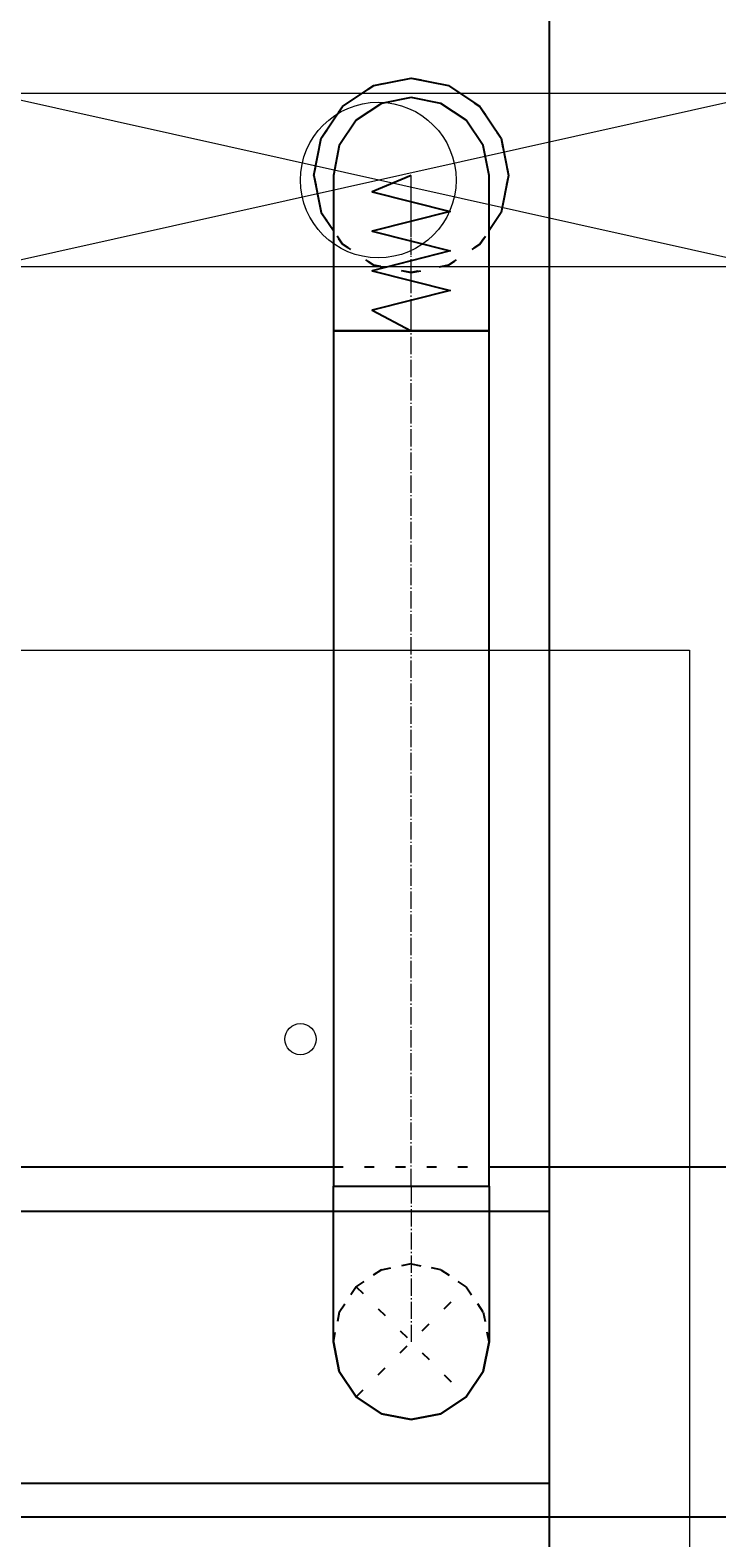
# Model space of a CAD drawing. Header units: centimetres. Extents: x -228435 to 46820, y -89367 to 152985.
# Tile 72 of 256: x -23987 to -23105, y 18259 to 20197. Entities that reach past the tile are written whole.
import ezdxf

# ---------------------------------------------------------------- set-up
doc = ezdxf.new("R2010")
doc.units = ezdxf.units.CM
doc.header["$LTSCALE"] = 50
doc.header["$PDMODE"] = 35
doc.header["$PDSIZE"] = 0.1
for name, pattern in [('CADVENT_CENTERLINE', [9.9, 7.4, -1, 0.5, -1]), ('CADVENT_HIDDEN', [0.8, 0.25, -0.55]), ('Kondygnacja  -0_5$0$HIDDEN', [9.525, 6.35, -3.175]), ('Kondygnacja  -0_5$0$HIDDEN2', [4.7625, 3.175, -1.5875])]:
    doc.linetypes.add(name, pattern=pattern)
doc.layers.get('0').update_dxf_attribs({"color": 8})
doc.layers.get('DEFPOINTS').update_dxf_attribs({"color": 8})
for name, color, linetype in [('01-103-Went PP_poziom-0_5$0$L_Nawiew', 250, 'Continuous'), ('bgde-nawiewDETAILS', 1, 'Continuous'), ('bgde-nawiewEXP', 250, 'Continuous'), ('bgde-nawiewHIDDEN', 250, 'Continuous'), ('Kondygnacja  -0_5$0$ARCH_KONSTR_POWYŻEJ RZUTU', 8, 'Kondygnacja  -0_5$0$HIDDEN'), ('Kondygnacja  -0_5$0$ARCH_KONSTR_POWYŻEJ RZUTU_IST', 8, 'Kondygnacja  -0_5$0$HIDDEN2')]:
    doc.layers.add(name, color=color, linetype=linetype)
for name, color, linetype, lineweight in [('bgde-nawiewCEN', 7, 'Continuous', 13), ('bgde_nawiewnik', 11, 'Continuous', 5), ('Kondygnacja  -0_5$0$ARCH_INFO_WYMIARY', 8, 'Continuous', 9), ('SU Lampy kwadratowe  -05$0$ARCH_SUFITY_PODWIESZANE', 8, 'Continuous', 9)]:
    doc.layers.add(name, color=color, linetype=linetype, lineweight=lineweight)
doc.styles.add('Kondygnacja  -0_5$0$Romans', font='Romans.shx', dxfattribs={"width": 0.7})
doc.dimstyles.new('Kondygnacja  -0_5$0$Wymiary 1-100', dxfattribs={"dimtxt": 12, "dimasz": 10, "dimexe": 5, "dimexo": 0, "dimgap": 4, "dimtad": 1, "dimrnd": 0.5, "dimzin": 12, "dimdsep": 46, "dimtxsty": 'Kondygnacja  -0_5$0$Romans', "dimblk": 'Kondygnacja  -0_5$0$_Oblique', "dimcen": 10, "dimdle": 10, "dimclrt": 55, "dimazin": 0, "dimtfac": 1, "dimtmove": 1, "dimatfit": 3, "dimfxl": 8, "dimfxlon": 1, "dimtolj": 1, "dimtzin": 0, "dimarcsym": 0})

# ---------------------------------------------------------------- blocks, each defined once
blk = doc.blocks.new('SU Lampy kwadratowe  -05$0$moduł sufitu')
at = {"layer": 'SU Lampy kwadratowe  -05$0$ARCH_SUFITY_PODWIESZANE'}
blk.add_lwpolyline([(360, -360), (540, -360), (540, -540), (360, -540)], close=True, dxfattribs=at)
blk.add_circle((490, -410), 2, dxfattribs=at)
blk = doc.blocks.new('SU Lampy kwadratowe  -05')
at = {"layer": 'SU Lampy kwadratowe  -05$0$ARCH_SUFITY_PODWIESZANE'}
blk.add_blockref('SU Lampy kwadratowe  -05$0$moduł sufitu', (9260, 6800), dxfattribs=at)
blk = doc.blocks.new('Kondygnacja  -0_5$0$konstrukcja istniejąca -0.5')
at = {"layer": 'Kondygnacja  -0_5$0$ARCH_KONSTR_POWYŻEJ RZUTU_IST', "ltscale": 10}
for points in [[(9782, 6225), (9782, 7375)], [(8738, 6367.89), (9782, 6367.89)], [(9782, 6332.89), (8738, 6332.89)]]:
    blk.add_lwpolyline(points, dxfattribs=at)
blk = doc.blocks.new('Kondygnacja  -0_5$0$_Oblique')
at = {"color": 0, "linetype": 'ByBlock', "lineweight": -2}
blk.add_line((-0.5, -0.5), (0.5, 0.5), dxfattribs=at)
blk = doc.blocks.new('*D212')
at = {"layer": 'DEFPOINTS', "color": 0}
for p in [(-30586.3, 81900), (-30681.1, 12489.5), (9064, 12489.5)]:
    blk.add_point(p, dxfattribs=at)
at = {"layer": 'Kondygnacja  -0_5$0$ARCH_INFO_WYMIARY', "color": 0, "lineweight": -2}
for p, q in [((-30673.1, 81900), (-30686.1, 81900)), ((-30681.1, 81910), (-30681.1, 12479.5)), ((-30673.1, 12489.5), (-30686.1, 12489.5))]:
    blk.add_line(p, q, dxfattribs=at)
at = {"layer": 'Kondygnacja  -0_5$0$ARCH_INFO_WYMIARY', "color": 0, "lineweight": -2, "xscale": 10, "yscale": 10, "zscale": 10}
for p, rotation in [((-30681.1, 81900), 90), ((-30681.1, 12489.5), 270)]:
    blk.add_blockref('Kondygnacja  -0_5$0$_Oblique', p, dxfattribs=dict(at, rotation=rotation))
at = {"layer": 'Kondygnacja  -0_5$0$ARCH_INFO_WYMIARY', "color": 55, "insert": (-30691.1, 47194.8), "char_height": 12, "attachment_point": 5, "rotation": 90, "style": 'Kondygnacja  -0_5$0$Romans'}
blk.add_mtext('\\A1;69410.5', dxfattribs=at)
blk = doc.blocks.new('A$C066D7839')
at = {"layer": 'bgde_nawiewnik'}
for p, q in [((-50, -11.15), (-50, 11.15)), ((-50, 11.15), (50, 11.15)), ((-50, -11.15), (50, 11.15)), ((50, -11.15), (-50, 11.15)), ((50, 11.15), (50, -11.15)), ((50, -11.15), (-50, -11.15))]:
    blk.add_line(p, q, dxfattribs=at)
blk.add_circle((0, 0), 10, dxfattribs=at)

msp = doc.modelspace()

# ---------------------------------------------------------------- linework, layer by layer
at = {"layer": 'bgde-nawiewCEN', "linetype": 'CADVENT_CENTERLINE', "ltscale": 0.06}
for p, q in [((-23497.701, 20009.546), (-23497.701, 20010.02)), ((-23497.701, 20008.421), (-23497.701, 20009.546)), ((-23497.701, 20006.231), (-23497.701, 20008.421)), ((-23497.701, 20002.619), (-23497.701, 20006.231)), ((-23497.701, 19997.231), (-23497.701, 20002.619)), ((-23497.701, 19989.712), (-23497.701, 19997.231)), ((-23497.701, 19979.705), (-23497.701, 19989.712)), ((-23497.701, 19966.857), (-23497.701, 19979.705)), ((-23497.701, 19950.812), (-23497.701, 19966.857)), ((-23497.701, 19931.214), (-23497.701, 19950.812)), ((-23497.701, 19907.708), (-23497.701, 19931.214)), ((-23497.701, 19879.94), (-23497.701, 19907.708)), ((-23497.701, 19828.873), (-23497.701, 19879.94)), ((-23497.701, 19810.192), (-23497.701, 19828.873)), ((-23497.701, 18711.102), (-23497.701, 19810.192)), ((-23497.701, 18711.102), (-23497.701, 18511.102))]:
    msp.add_line(p, q, dxfattribs=at)
at = {"layer": 'bgde-nawiewDETAILS', "linetype": 'CADVENT_HIDDEN'}
for p, q in [((-23568.412, 18440.392), (-23426.99, 18581.813)), ((-23568.412, 18581.813), (-23426.99, 18440.392))]:
    msp.add_line(p, q, dxfattribs=at)
at = {"layer": 'bgde-nawiewEXP', "linetype": 'Continuous'}
for points in [[(-23622.701, 20010.02), (-23613.186, 20057.855), (-23586.089, 20098.408), (-23545.537, 20125.505), (-23497.701, 20135.02), (-23449.866, 20125.505), (-23409.313, 20098.408), (-23382.216, 20057.855), (-23372.701, 20010.02), (-23382.216, 19962.184), (-23397.701, 19939.01)], [(-23622.701, 20010.02), (-23613.186, 19962.184), (-23597.701, 19939.01)], [(-25343.414, 18286.102), (-25318.414, 18286.102), (-25280.146, 18278.49), (-25247.704, 18256.813), (-25226.026, 18224.371), (-25218.414, 18186.102), (-25218.414, 15975.001), (-24518.414, 15975.001), (-24518.414, 18161.102), (-25218.414, 18161.102), (-24518.414, 18161.102), (-24518.414, 18186.102), (-24510.802, 18224.371), (-24489.125, 18256.813), (-24456.683, 18278.49), (-24418.414, 18286.102), (-21646.614, 18286.102), (-21646.614, 18736.102), (-21492.705, 18736.102)], [(-25343.414, 18286.102), (-25343.414, 18736.102), (-24393.414, 18736.102), (-24393.414, 18286.102), (-24393.414, 18736.102), (-23597.701, 18736.102)], [(-23397.701, 18736.102), (-22363.229, 18736.102)], [(-23597.701, 18511.102), (-23590.089, 18472.834), (-23568.412, 18440.392), (-23535.969, 18418.714), (-23497.701, 18411.102), (-23459.433, 18418.714), (-23426.99, 18440.392), (-23405.313, 18472.834), (-23397.701, 18511.102), (-23405.313, 18472.834)], [(-23597.701, 18511.102), (-23590.089, 18472.834), (-23568.412, 18440.392), (-23535.969, 18418.714), (-23497.701, 18411.102)], [(-23497.701, 18411.102), (-23459.433, 18418.714), (-23426.99, 18440.392), (-23405.313, 18472.834), (-23397.701, 18511.102)], [(-23497.701, 18411.102), (-23535.969, 18418.714)]]:
    msp.add_lwpolyline(points, dxfattribs=at)
for points in [[(-23597.701, 19966.857), (-23597.701, 19810.192), (-23397.701, 19810.192), (-23397.701, 20010.02), (-23405.313, 20048.288), (-23426.99, 20080.731), (-23459.433, 20102.408), (-23497.701, 20110.02), (-23535.969, 20102.408), (-23568.412, 20080.731), (-23590.089, 20048.288), (-23597.701, 20010.02), (-23597.701, 19979.705)], [(-23597.701, 18711.102), (-23397.701, 18711.102), (-23397.701, 19810.192), (-23597.701, 19810.192)], [(-23597.701, 18511.102), (-23597.701, 18711.102), (-23397.701, 18711.102), (-23397.701, 18511.102), (-23405.313, 18472.834), (-23426.99, 18440.392), (-23459.433, 18418.714), (-23497.701, 18411.102), (-23535.969, 18418.714), (-23568.412, 18440.392), (-23590.089, 18472.834)]]:
    msp.add_lwpolyline(points, close=True, dxfattribs=at)
at = {"layer": 'bgde-nawiewEXP'}
msp.add_lwpolyline([(-23497.701, 20010.02), (-23547.701, 19988.741), (-23447.701, 19963.401), (-23547.701, 19938.202), (-23447.701, 19912.939), (-23547.701, 19887.426), (-23447.701, 19862.089), (-23547.701, 19836.652), (-23497.701, 19810.192)], dxfattribs=at)
at = {"layer": 'bgde-nawiewHIDDEN', "linetype": 'CADVENT_HIDDEN'}
for points in [[(-23622.701, 20010.02), (-23613.186, 20057.855), (-23586.089, 20098.408), (-23545.537, 20125.505), (-23497.701, 20135.02), (-23449.866, 20125.505), (-23409.313, 20098.408), (-23382.216, 20057.855), (-23372.701, 20010.02), (-23382.216, 19962.184), (-23409.313, 19921.632), (-23449.866, 19894.535), (-23497.701, 19885.02), (-23545.537, 19894.535), (-23586.089, 19921.632), (-23545.537, 19894.535), (-23497.701, 19885.02), (-23449.866, 19894.535), (-23409.313, 19921.632), (-23397.701, 19939.01)], [(-23622.701, 20010.02), (-23613.186, 19962.184), (-23586.089, 19921.632), (-23597.701, 19939.01)], [(-23597.701, 18736.102), (-23397.701, 18736.102)]]:
    msp.add_lwpolyline(points, dxfattribs=at)
msp.add_lwpolyline([(-23597.701, 18511.102), (-23590.089, 18549.371), (-23568.412, 18581.813), (-23535.969, 18603.49), (-23497.701, 18611.102), (-23459.433, 18603.49), (-23426.99, 18581.813), (-23405.313, 18549.371), (-23397.701, 18511.102), (-23405.313, 18549.371), (-23426.99, 18581.813), (-23459.433, 18603.49), (-23497.701, 18611.102), (-23535.969, 18603.49), (-23568.412, 18581.813), (-23590.089, 18549.371)], close=True, dxfattribs=at)

# ---------------------------------------------------------------- block references
at = {"layer": '01-103-Went PP_poziom-0_5$0$L_Nawiew', "xscale": 10, "yscale": 10, "zscale": 10}
msp.add_blockref('A$C066D7839', (-23540, 20003.971, -1152.817), dxfattribs=at)
at = {"layer": 'Kondygnacja  -0_5$0$ARCH_KONSTR_POWYŻEJ RZUTU', "xscale": 10, "yscale": 10, "zscale": 10}
msp.add_blockref('Kondygnacja  -0_5$0$konstrukcja istniejąca -0.5', (-121140, -45000), dxfattribs=at)
at = {"layer": 'SU Lampy kwadratowe  -05$0$ARCH_SUFITY_PODWIESZANE', "xscale": 10, "yscale": 10, "zscale": 10}
msp.add_blockref('SU Lampy kwadratowe  -05', (-121140, -45000), dxfattribs=at)

# ---------------------------------------------------------------- dimensions: what is measured, and where the dimension line sits
at = {"layer": 'Kondygnacja  -0_5$0$ARCH_INFO_WYMIARY'}
dim = msp.add_linear_dim(base=(-30681.114, 12489.5), p1=(-30586.301, 81900), p2=(9064, 12489.5), angle=90, dimstyle='Kondygnacja  -0_5$0$Wymiary 1-100', dxfattribs=at)
dim.commit()
dim.dimension.update_dxf_attribs({"geometry": '*D212', "text_midpoint": (-30691.114, 47194.75)})

doc.saveas('drawing.dxf')
